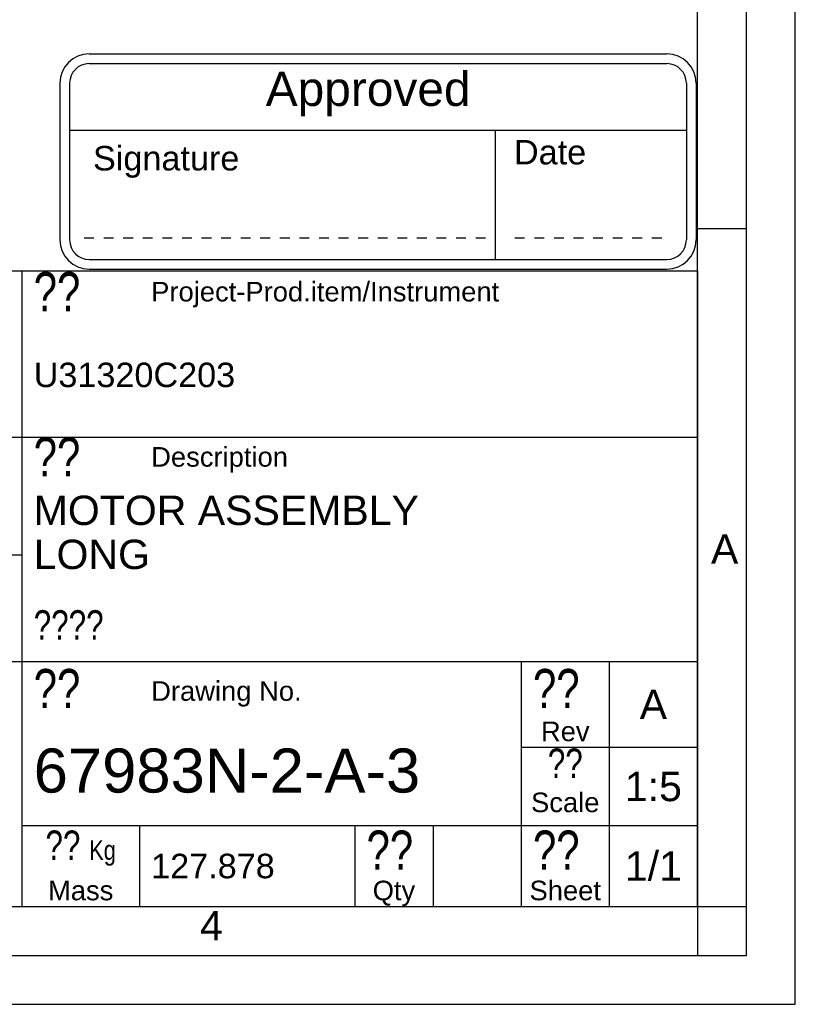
# Model space of a CAD drawing. Header units: millimetres. Extents: x 0 to 420, y 0 to 297.
# Tile 40 of 56: x 341 to 420, y 0 to 101. Entities that reach past the tile are written whole.
import ezdxf

# ---------------------------------------------------------------- set-up
doc = ezdxf.new("R2010")
doc.units = ezdxf.units.MM
doc.header["$LTSCALE"] = 23.1
doc.layers.get('0').update_dxf_attribs({"linetype": 'CONTINUOUS'})
doc.layers.add('DETAIL', color=7, linetype='CONTINUOUS')
doc.styles.add('TEXTSTYLE_11', font='arial.ttf')
doc.styles.add('TEXTSTYLE_2', font='arial.ttf')
doc.styles.add('TEXTSTYLE_3', font='arial.ttf')
doc.styles.add('TEXTSTYLE_5', font='txt', dxfattribs={"width": 0.8})

# ---------------------------------------------------------------- blocks, each defined once
blk = doc.blocks.new('APPROVED_BL4', base_point=(377.37, 86.07))
at = {"layer": 'DETAIL', "color": 1, "linetype": 'CONTINUOUS'}
for p, q in [((347.87, 97.07), (406.87, 97.07)), ((347.87, 96.07), (406.87, 96.07)), ((344.87, 94.07), (344.87, 78.07)), ((345.87, 94.07), (345.87, 78.07)), ((408.87, 94.07), (408.87, 78.07)), ((409.87, 94.07), (409.87, 78.07)), ((345.87, 89.26), (408.87, 89.26)), ((389.35, 89.26), (389.35, 76.07)), ((347.35, 78.29), (348.35, 78.29)), ((349.35, 78.29), (350.35, 78.29)), ((351.35, 78.29), (352.35, 78.29)), ((353.35, 78.29), (354.35, 78.29)), ((355.35, 78.29), (356.35, 78.29)), ((357.35, 78.29), (358.35, 78.29)), ((359.35, 78.29), (360.35, 78.29)), ((361.35, 78.29), (362.35, 78.29)), ((363.35, 78.29), (364.35, 78.29)), ((365.35, 78.29), (366.35, 78.29)), ((367.35, 78.29), (368.35, 78.29)), ((369.35, 78.29), (370.35, 78.29)), ((371.35, 78.29), (372.35, 78.29)), ((373.35, 78.29), (374.35, 78.29)), ((375.35, 78.29), (376.35, 78.29)), ((377.35, 78.29), (378.35, 78.29)), ((379.35, 78.29), (380.35, 78.29)), ((381.35, 78.29), (382.35, 78.29)), ((383.35, 78.29), (384.35, 78.29)), ((385.35, 78.29), (386.35, 78.29)), ((387.35, 78.29), (388.35, 78.29)), ((391.35, 78.29), (392.35, 78.29)), ((393.35, 78.29), (394.35, 78.29)), ((395.35, 78.29), (396.35, 78.29)), ((397.35, 78.29), (398.35, 78.29)), ((399.35, 78.29), (400.35, 78.29)), ((401.35, 78.29), (402.35, 78.29)), ((403.35, 78.29), (404.35, 78.29)), ((405.35, 78.29), (406.35, 78.29)), ((347.87, 76.07), (406.87, 76.07)), ((347.87, 75.07), (406.87, 75.07))]:
    blk.add_line(p, q, dxfattribs=at)
for centre, radius, start, end in [((347.87, 94.07), 3, 90, 180), ((406.87, 94.07), 3, 0, 90), ((347.87, 94.07), 2, 90, 180), ((406.87, 94.07), 2, 0, 90), ((347.87, 78.07), 3, 180, 270), ((347.87, 78.07), 2, 180, 270), ((406.87, 78.07), 3, 270, 360), ((406.87, 78.07), 2, 270, 360)]:
    blk.add_arc(centre, radius, start, end, dxfattribs=at)
at = {"layer": 'DETAIL', "color": 2, "linetype": 'CONTINUOUS', "style": 'TEXTSTYLE_11'}
for s, height, p in [('Approved', 3.5, (365.9, 91.75)), ('Signature', 2.5, (348.26, 85.16)), ('Date', 2.5, (391.26, 85.78))]:
    blk.add_text(s, height=height, dxfattribs=at).set_placement(p)

msp = doc.modelspace()

# ---------------------------------------------------------------- linework, layer by layer
at = {"color": 2, "linetype": 'CONTINUOUS'}
for p, q in [((420, 0), (420, 297)), ((415, 5), (415, 292)), ((410, 79.25), (415, 79.25)), ((235, 74.91189), (410, 74.91189)), ((341, 74.91189), (341, 9.99989)), ((410, 74.91189), (410, 9.99989)), ((235, 57.91189), (410, 57.91189)), ((235, 45.91189), (341, 45.91189)), ((235, 34.99989), (410, 34.99989)), ((392, 34.99989), (392, 9.99989)), ((401, 34.99989), (401, 9.99989)), ((392, 26.24989), (410, 26.24989)), ((341, 18.24989), (410, 18.24989)), ((353, 18.24989), (353, 9.99989)), ((375, 18.24989), (375, 9.99989)), ((383, 18.24989), (383, 9.99989)), ((235, 9.99989), (410, 9.99989)), ((410.00278, 10.01538), (410.00278, 5.01538)), ((410.00841, 9.99683), (415.00841, 9.99683)), ((20, 5), (415, 5)), ((237.25, 0), (420, 0))]:
    msp.add_line(p, q, dxfattribs=at)
at = {"color": 7, "linetype": 'CONTINUOUS'}
for p, q in [((410, 10), (410, 287)), ((25, 10), (410, 10))]:
    msp.add_line(p, q, dxfattribs=at)

# ---------------------------------------------------------------- block references
at = {"layer": 'DETAIL', "color": 2, "linetype": 'CONTINUOUS'}
msp.add_blockref('APPROVED_BL4', (377.37004, 86.07356), dxfattribs=at)

# ---------------------------------------------------------------- texts
at = {"color": 2, "linetype": 'CONTINUOUS', "char_height": 3, "attachment_point": 1, "line_spacing_factor": 0.9, "style": 'TEXTSTYLE_2'}
for s, insert, width in [('A', (411.3869, 47.99854), 2.7881041), ('4', (359.18334, 9.53753), 2.330855)]:
    msp.add_mtext(s, dxfattribs=dict(at, insert=insert, width=width))
at = {"layer": 'DETAIL', "color": 2, "linetype": 'CONTINUOUS', "line_spacing_factor": 0.9}
for s, insert, char_height, width, attachment_point, style in [('?? ', (342.2, 74.78689), 4, 9.6, 1, 'TEXTSTYLE_5'), ('Project-Prod.item/Instrument', (354.2, 73.78689), 2, 35.5018587, 1, 'TEXTSTYLE_3'), ('U31320C203', (342.2, 65.53689), 2.5, 20.5762082, 1, 'TEXTSTYLE_2'), ('?? ', (342.2, 57.91189), 4, 9.6, 1, 'TEXTSTYLE_5'), ('Description', (354.2, 56.91189), 2, 13.9628253, 1, 'TEXTSTYLE_3'), ('MOTOR ASSEMBLY\\PLONG', (342.2, 51.95589), 3, 39.267658, 1, 'TEXTSTYLE_2'), ('????', (342.2, 40.24989), 3, 9.6, 1, 'TEXTSTYLE_5'), ('??', (342.2, 34.24989), 4, 6.4, 1, 'TEXTSTYLE_5'), ('??', (393.2, 34.24989), 4, 6.4, 1, 'TEXTSTYLE_5'), ('Drawing No.', (354.2, 32.99989), 2, 15.3531599, 1, 'TEXTSTYLE_3'), ('A', (405.5, 32.12489), 3, 2.7881041, 2, 'TEXTSTYLE_2'), ('Rev', (396.5, 28.87489), 2, 4.9665428, 2, 'TEXTSTYLE_3'), ('67983N-2-A-3', (342.2, 26.12489), 4.5, 39.4628253, 1, 'TEXTSTYLE_3'), ('??', (396.5, 26.12489), 3, 4.8, 2, 'TEXTSTYLE_5'), ('1:5', (405.5, 23.74989), 3, 5.8215613, 2, 'TEXTSTYLE_3'), ('Scale', (396.5, 21.62489), 2, 6.9814126, 2, 'TEXTSTYLE_3'), ('?? \\Farial.ttf;\\H2.0;Kg', (347, 17.74989), 3, 10.6126394, 2, 'TEXTSTYLE_5'), ('??', (376.2, 17.74989), 4, 6.4, 1, 'TEXTSTYLE_5'), ('??', (393.2, 17.74989), 4, 6.4, 1, 'TEXTSTYLE_5'), ('127.878', (354.2, 15.37489), 2.5, 12.6208178, 1, 'TEXTSTYLE_2'), ('1/1', (405.5, 15.62489), 3, 5.8215613, 2, 'TEXTSTYLE_3'), ('Mass', (347, 12.62489), 2, 6.669145, 2, 'TEXTSTYLE_3'), ('Qty', (379, 12.62489), 2, 4.3420074, 2, 'TEXTSTYLE_3'), ('Sheet', (396.5, 12.62489), 2, 7.2936803, 2, 'TEXTSTYLE_3')]:
    msp.add_mtext(s, dxfattribs=dict(at, insert=insert, char_height=char_height, width=width, attachment_point=attachment_point, style=style))

doc.saveas('drawing.dxf')
